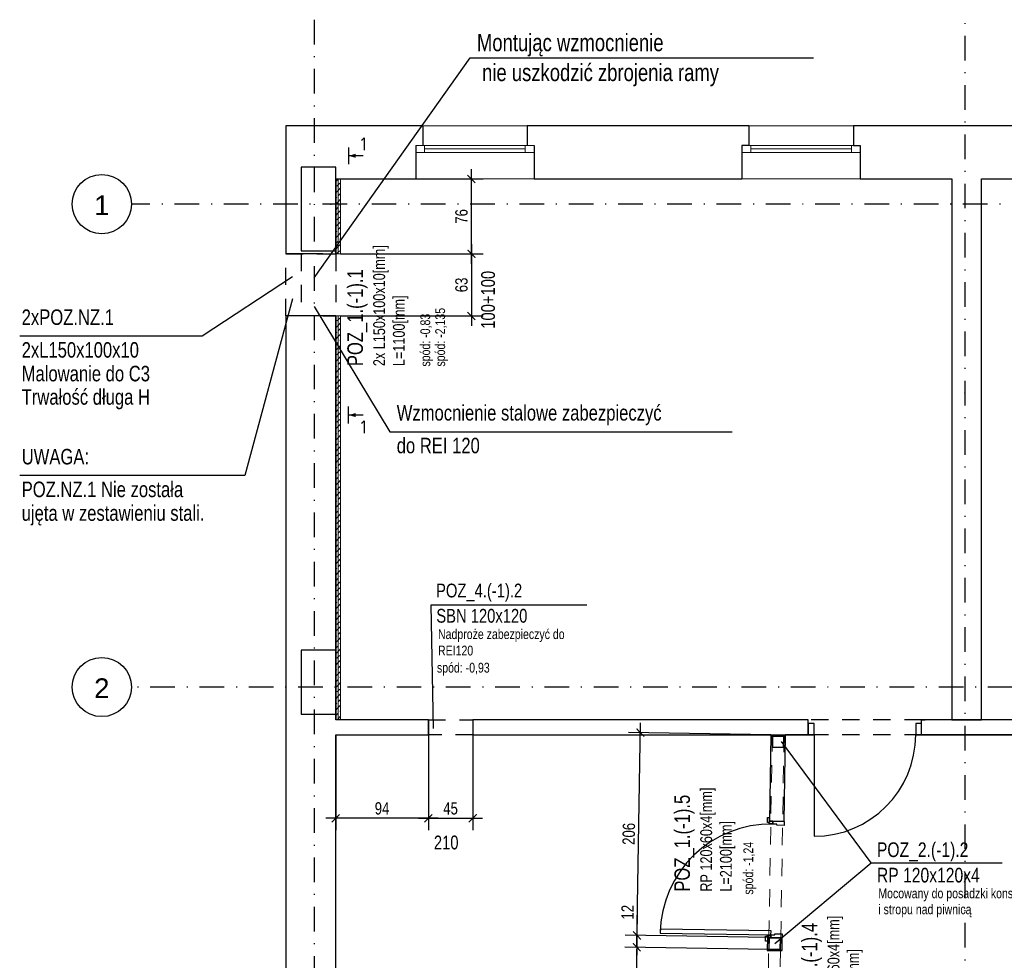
# Model space of a CAD drawing. Header units: metres. Extents: x 164 to 6782, y -994 to 2025.
# Tile 2 of 10: x 751 to 1750, y 24 to 978. Entities that reach past the tile are written whole.
import ezdxf
from ezdxf.enums import TextEntityAlignment as Align

# ---------------------------------------------------------------- set-up
doc = ezdxf.new("R2010")
doc.units = ezdxf.units.M
doc.header["$LTSCALE"] = 50
doc.header["$MEASUREMENT"] = 0
for name, pattern in [('DASHDOTX2', [1, 0.5, -0.25, 0, -0.25]), ('DO', [1, 0.5, -0.24, 0.02, -0.24]), ('DP', [0.63, 0.35, -0.28])]:
    doc.linetypes.add(name, pattern=pattern)
for name, color, linetype in [('A_osie', 5, 'Continuous'), ('BS_odn', 1, 'Continuous'), ('BS_txs', 2, 'Continuous'), ('BZ_odn', 1, 'Continuous'), ('BZ_osd', 1, 'DO'), ('BZ_txc', 1, 'Continuous'), ('BZ_txg', 3, 'Continuous'), ('BZ_txs', 2, 'Continuous'), ('BZ_wym', 1, 'Continuous'), ('k3_istn slupy', 253, 'Continuous'), ('K3_konstrukcja do wykonania', 2, 'Continuous'), ('k3_okna', 1, 'Continuous'), ('K3_projektowane nadproza', 150, 'DP'), ('k3_sciany istn', 1, 'DP'), ('k3_łacznik', 85, 'Continuous')]:
    doc.layers.add(name, color=color, linetype=linetype)
doc.styles.add('BIKTC', font='bikromsw.shx', dxfattribs={"width": 0.8})
doc.styles.add('BIKTS', font='bikromsw.shx', dxfattribs={"width": 0.8})
doc.styles.add('BIKWYM', font='bikromsw.shx', dxfattribs={"width": 0.8})
doc.styles.add('GENERATED_STYLE_2', font='arial.ttf')
doc.styles.add('ROMANC', font='ROMANC.SHX', dxfattribs={"width": 0.9})
doc.dimstyles.new('BS_BGR_50', dxfattribs={"dimscale": 0.5, "dimtxt": 25, "dimasz": 1.666666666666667, "dimexe": 0, "dimexo": 0, "dimgap": 0, "dimtad": 0, "dimdec": 1, "dimrnd": 0.5, "dimzin": 9, "dimdsep": 46, "dimtxsty": 'BIKWYM', "dimblk": 'NONE', "dimcen": 0, "dimse1": 1, "dimse2": 1, "dimclrd": 256, "dimclre": 256, "dimclrt": 7, "dimadec": 0, "dimazin": 0, "dimtfac": 0.03333333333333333, "dimtdec": 1, "dimtmove": 0, "dimatfit": 3, "dimldrblk": 'NONE', "dimfxl": 1, "dimtvp": 0.8, "dimtolj": 1, "dimarcsym": 0})
doc.dimstyles.new('BZ_BGR_50', dxfattribs={"dimscale": 0.5, "dimtxt": 25, "dimasz": 1.666666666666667, "dimexe": 0, "dimexo": 0, "dimgap": 0, "dimtad": 0, "dimdec": 1, "dimrnd": 0.5, "dimzin": 9, "dimdsep": 46, "dimtxsty": 'BIKWYM', "dimblk": 'NONE', "dimcen": 0, "dimse1": 1, "dimse2": 1, "dimclrd": 256, "dimclre": 256, "dimclrt": 7, "dimadec": 0, "dimazin": 0, "dimtfac": 0.03333333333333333, "dimtdec": 1, "dimtmove": 0, "dimatfit": 3, "dimldrblk": 'NONE', "dimfxl": 1, "dimtvp": 0.8, "dimtolj": 1, "dimarcsym": 0})
doc.dimstyles.new('BZ_KP_50', dxfattribs={"dimscale": 0.5, "dimtxt": 25, "dimasz": 16, "dimexe": 24, "dimexo": 0, "dimgap": 0, "dimtad": 0, "dimdec": 1, "dimrnd": 0.5, "dimzin": 9, "dimdsep": 46, "dimtxsty": 'BIKWYM', "dimblk": 'ARCHTICK', "dimblk1": 'ARCHTICK', "dimblk2": 'WYM-KP', "dimcen": 0, "dimdle": 20, "dimclrd": 256, "dimclre": 256, "dimclrt": 7, "dimadec": 0, "dimazin": 0, "dimtfac": 0.03333333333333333, "dimtdec": 1, "dimtmove": 0, "dimatfit": 3, "dimfxl": 1, "dimtvp": 0.8, "dimtfillclr": 256, "dimtolj": 1, "dimarcsym": 0})
pattern_1 = [(44.99999999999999, (-15383.24555430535, -4509.516171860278), (-5.702462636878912, 5.702462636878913), []), (44.99999999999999, (-15377.54305430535, -4509.516171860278), (-5.702462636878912, 5.702462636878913), [4.0323, -2.016099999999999])]

# ---------------------------------------------------------------- blocks, each defined once
blk = doc.blocks.new('_ArchTick')
at = {"color": 0, "linetype": 'ByBlock', "const_width": 0.15}
blk.add_lwpolyline([(-0.5, -0.5), (0.5, 0.5)], dxfattribs=at)
blk = doc.blocks.new('*D264')
at = {"layer": 'BZ_wym', "lineweight": -2}
for p, q in [((1209.159395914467, 730.7321691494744), (1209.159395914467, 826.7321691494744)), ((1076.475535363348, 816.7321691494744), (1221.159395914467, 816.7321691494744)), ((1076.475535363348, 740.7321691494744), (1221.159395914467, 740.7321691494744))]:
    blk.add_line(p, q, dxfattribs=at)
at = {"layer": 'DEFPOINTS', "color": 0}
for p in [(1076.475535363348, 816.7321691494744), (1209.159395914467, 816.7321691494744), (1076.475535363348, 740.7321691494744)]:
    blk.add_point(p, dxfattribs=at)
at = {"layer": 'BZ_wym', "lineweight": -2, "xscale": 8, "yscale": 8, "zscale": 8}
for p, rotation in [((1209.159395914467, 816.7321691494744), 90), ((1209.159395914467, 740.7321691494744), 270)]:
    blk.add_blockref('_ArchTick', p, dxfattribs=dict(at, rotation=rotation))
at = {"layer": 'BZ_wym', "color": 7, "insert": (1199.159395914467, 778.7321691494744), "char_height": 12.5, "attachment_point": 5, "rotation": 90, "style": 'BIKWYM'}
blk.add_mtext('\\A1;76', dxfattribs=at)
blk = doc.blocks.new('WYM-KP')
blk.add_hatch(color=256).paths.add_polyline_path([(-2.999999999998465, 1.534772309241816e-12, 1), (3.000000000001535, 1.534772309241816e-12, 1)])
blk.add_circle((1.534661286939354e-12, 1.534772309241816e-12), 3)
blk = doc.blocks.new('*D265')
at = {"layer": 'BZ_wym', "lineweight": -2}
for p, q in [((1209.159395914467, 750.7321691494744), (1209.159395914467, 667.7321691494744)), ((1076.475535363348, 740.7321691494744), (1221.159395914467, 740.7321691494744)), ((1076.475535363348, 677.7321691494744), (1221.159395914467, 677.7321691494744))]:
    blk.add_line(p, q, dxfattribs=at)
at = {"layer": 'DEFPOINTS', "color": 0}
for p in [(1076.475535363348, 740.7321691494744), (1076.475535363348, 677.7321691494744), (1209.159395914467, 677.7321691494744)]:
    blk.add_point(p, dxfattribs=at)
at = {"layer": 'BZ_wym', "lineweight": -2, "xscale": 8, "yscale": 8, "zscale": 8}
for p, rotation in [((1209.159395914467, 740.7321691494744), 90), ((1209.159395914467, 677.7321691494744), 270)]:
    blk.add_blockref('_ArchTick', p, dxfattribs=dict(at, rotation=rotation))
at = {"layer": 'BZ_wym', "color": 7, "insert": (1199.159395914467, 709.2321691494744), "char_height": 12.5, "attachment_point": 5, "rotation": 90, "style": 'BIKWYM'}
blk.add_mtext('\\A1;63', dxfattribs=at)
blk = doc.blocks.new('fsfsdfs')
at = {"layer": 'k3_istn slupy'}
for points in [[(1433.161119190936, 768.4151333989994), (1433.161119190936, 683.4151333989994), (1468.161119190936, 683.4151333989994), (1468.161119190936, 768.4151333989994), (1433.161119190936, 768.4151333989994)], [(1433.161119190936, 278.4151333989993), (1433.161119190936, 213.4151333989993), (1468.161119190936, 213.4151333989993), (1468.161119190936, 278.4151333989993), (1433.161119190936, 278.4151333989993)]]:
    blk.add_lwpolyline(points, dxfattribs=at)
blk = doc.blocks.new('_None')
blk = doc.blocks.new('*D351')
at = {"layer": 'BZ_wym', "lineweight": -2}
for p, q in [((1377.184955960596, 47.2587584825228), (1375.454168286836, -57.2829071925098)), ((1510.867923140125, 35.04413817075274), (1365.021063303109, 37.45877300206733)), ((1507.972496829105, -49.47550498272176), (1363.621349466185, -47.08563310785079))]:
    blk.add_line(p, q, dxfattribs=at)
at = {"layer": 'DEFPOINTS', "color": 0}
for p in [(1510.867923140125, 35.04413817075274), (1375.619705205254, -47.28427740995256), (1507.972496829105, -49.47550498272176)]:
    blk.add_point(p, dxfattribs=at)
at = {"layer": 'BZ_wym', "lineweight": -2, "xscale": 8, "yscale": 8, "zscale": 8}
for p, rotation in [((1377.019419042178, 37.26012869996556), 89.05150000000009), ((1375.619705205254, -47.28427740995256), 269.0515000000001)]:
    blk.add_blockref('_ArchTick', p, dxfattribs=dict(at, rotation=rotation))
at = {"layer": 'BZ_wym', "color": 7, "insert": (1366.320932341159, -4.846537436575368), "char_height": 12.5, "attachment_point": 5, "rotation": 89.05150000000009, "style": 'BIKWYM'}
blk.add_mtext('\\A1;85', dxfattribs=at)
blk = doc.blocks.new('*D352')
at = {"layer": 'BZ_wym', "lineweight": -2}
for p, q in [((1377.21806334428, 49.25848443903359), (1377.594856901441, 72.01727032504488)), ((1511.066571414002, 47.0424938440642), (1365.219707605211, 49.45712874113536)), ((1377.019419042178, 37.26012869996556), (1377.21806334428, 49.25848443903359)), ((1510.867923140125, 35.04413817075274), (1365.021063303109, 37.45877300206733)), ((1377.019419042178, 37.26012869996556), (1376.886989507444, 29.26122487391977))]:
    blk.add_line(p, q, dxfattribs=at)
at = {"layer": 'DEFPOINTS', "color": 0}
for p in [(1377.21806334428, 49.25848443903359), (1511.066571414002, 47.0424938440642), (1510.867923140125, 35.04413817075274)]:
    blk.add_point(p, dxfattribs=at)
at = {"layer": 'BZ_wym', "lineweight": -2, "xscale": 8, "yscale": 8, "zscale": 8}
for p, rotation in [((1377.21806334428, 49.25848443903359), 269.0515000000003), ((1377.019419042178, 37.26012869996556), 89.05150000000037)]:
    blk.add_blockref('_ArchTick', p, dxfattribs=dict(at, rotation=rotation))
at = {"layer": 'BZ_wym', "color": 7, "insert": (1367.606474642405, 72.801770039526), "char_height": 12.5, "attachment_point": 5, "rotation": 89.05150000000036, "style": 'BIKWYM'}
blk.add_mtext('\\A1;12', dxfattribs=at)
blk = doc.blocks.new('*D353')
at = {"layer": 'BZ_wym', "lineweight": -2}
for p, q in [((1377.052526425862, 39.25985465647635), (1380.790234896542, 265.0219601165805)), ((1512.973479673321, 252.8321691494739), (1368.626342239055, 255.221974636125)), ((1511.066571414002, 47.0424938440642), (1365.219707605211, 49.45712874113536))]:
    blk.add_line(p, q, dxfattribs=at)
at = {"layer": 'DEFPOINTS', "color": 0}
for p in [(1380.624697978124, 255.0233303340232), (1512.973479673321, 252.8321691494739), (1511.066571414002, 47.0424938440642)]:
    blk.add_point(p, dxfattribs=at)
at = {"layer": 'BZ_wym', "lineweight": -2, "xscale": 8, "yscale": 8, "zscale": 8}
for p, rotation in [((1380.624697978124, 255.0233303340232), 89.05150000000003), ((1377.21806334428, 49.25848443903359), 269.0515)]:
    blk.add_blockref('_ArchTick', p, dxfattribs=dict(at, rotation=rotation))
at = {"layer": 'BZ_wym', "color": 7, "insert": (1368.922750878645, 152.3064443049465), "char_height": 12.5, "attachment_point": 5, "rotation": 89.05150000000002, "style": 'BIKWYM'}
blk.add_mtext('\\A1;206', dxfattribs=at)
blk = doc.blocks.new('*D359')
at = {"layer": 'BZ_wym', "lineweight": -2}
for p, q in [((1071.475535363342, 252.8321691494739), (1071.475535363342, 156.1005553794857)), ((1165.546438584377, 252.832169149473), (1165.546438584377, 156.1005553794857)), ((1175.546438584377, 168.1005553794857), (1061.475535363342, 168.1005553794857))]:
    blk.add_line(p, q, dxfattribs=at)
at = {"layer": 'DEFPOINTS', "color": 0}
for p in [(1071.475535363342, 252.8321691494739), (1165.546438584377, 252.832169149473), (1071.475535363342, 168.1005553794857)]:
    blk.add_point(p, dxfattribs=at)
at = {"layer": 'BZ_wym', "lineweight": -2, "xscale": 8, "yscale": 8, "zscale": 8, "rotation": 180}
blk.add_blockref('_ArchTick', (1071.475535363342, 168.1005553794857), dxfattribs=at)
at = {"layer": 'BZ_wym', "lineweight": -2, "xscale": 8, "yscale": 8, "zscale": 8}
blk.add_blockref('_ArchTick', (1165.546438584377, 168.1005553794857), dxfattribs=at)
at = {"layer": 'BZ_wym', "color": 7, "insert": (1118.510986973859, 178.1005553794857), "char_height": 12.5, "attachment_point": 5, "style": 'BIKWYM'}
blk.add_mtext('\\A1;94', dxfattribs=at)
blk = doc.blocks.new('*D360')
at = {"layer": 'BZ_wym', "lineweight": -2}
for p, q in [((1165.546438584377, 252.832169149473), (1165.546438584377, 156.1005553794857)), ((1210.546438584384, 252.832169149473), (1210.546438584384, 156.1005553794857)), ((1155.546438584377, 168.1005553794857), (1220.546438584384, 168.1005553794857))]:
    blk.add_line(p, q, dxfattribs=at)
at = {"layer": 'DEFPOINTS', "color": 0}
for p in [(1165.546438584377, 252.832169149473), (1210.546438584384, 252.832169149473), (1210.546438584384, 168.1005553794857)]:
    blk.add_point(p, dxfattribs=at)
at = {"layer": 'BZ_wym', "lineweight": -2, "xscale": 8, "yscale": 8, "zscale": 8, "rotation": 180}
blk.add_blockref('_ArchTick', (1165.546438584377, 168.1005553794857), dxfattribs=at)
at = {"layer": 'BZ_wym', "lineweight": -2, "xscale": 8, "yscale": 8, "zscale": 8}
blk.add_blockref('_ArchTick', (1210.546438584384, 168.1005553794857), dxfattribs=at)
at = {"layer": 'BZ_wym', "color": 7, "insert": (1188.046438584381, 178.1005553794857), "char_height": 12.5, "attachment_point": 5, "style": 'BIKWYM'}
blk.add_mtext('\\A1;45', dxfattribs=at)
blk = doc.blocks.new('ST2')
blk.add_line((13.77146585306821, 0), (0, 0))
blk.add_solid([(6.841191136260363, -1.948530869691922), (6.841191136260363, 1.948530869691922), (0, 0)])
blk = doc.blocks.new('eprzv')
blk.add_line((47.91742676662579, 0), (-47.91742676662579, 0))
at = {"xscale": 6, "yscale": 6, "zscale": 6, "rotation": 270}
blk.add_blockref('ST2', (0, 0), dxfattribs=at)
at = {"style": 'ROMANC'}
blk.add_attdef('PRZ', text='', height=70, rotation=270, dxfattribs=at).set_placement((32.1331250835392, -85.98709897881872), align=Align.CENTER)
blk = doc.blocks.new('łącznik')
at = {"layer": 'K3_projektowane nadproza', "linetype": 'DP'}
blk.add_lwpolyline([(2045.120535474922, 1156.000985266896), (2070.120555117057, 1156.000985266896), (2070.120555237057, 1028.000991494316), (2045.120535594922, 1028.000991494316)], close=True, dxfattribs=at)
at = {"layer": 'k3_łacznik'}
for p, q in [((2045.120535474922, 1156.000985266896), (2070.120555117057, 1156.000985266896)), ((2045.120535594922, 1028.000991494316, -1349.80106342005), (2070.120555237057, 1028.000991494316, -1349.80106342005))]:
    blk.add_line(p, q, dxfattribs=at)
for points in [[(2045.120555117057, 1811.500985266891), (2045.120555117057, 1776.000985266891), (1741.620555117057, 1776.000985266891), (1741.620555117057, 1171.000985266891), (2045.120555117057, 1171.000985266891), (2045.120555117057, 1156.000985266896)], [(2070.120555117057, 1156.000985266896), (2070.120555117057, 1324.000985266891), (2045.120555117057, 1324.000985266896), (2045.120555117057, 1266.000985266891), (1766.620555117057, 1266.000985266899), (1766.620555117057, 1496.000985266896), (2045.120555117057, 1496.000985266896), (2045.120555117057, 1462.000985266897), (2070.120555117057, 1462.000985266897), (2070.12055511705, 1555.000985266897), (2045.120555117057, 1555.000985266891), (2045.120555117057, 1521.000985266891), (1766.620555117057, 1521.000985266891), (1766.620555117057, 1751.000985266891), (2045.120555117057, 1751.000985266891), (2045.120555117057, 1693.000985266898), (2070.12055511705, 1693.000985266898), (2070.12055511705, 1811.500985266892), (2045.120555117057, 1811.500985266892)], [(2045.120555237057, 1028.000991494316), (2045.120555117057, 918.5009852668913), (2070.120555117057, 918.5009852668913), (2070.120555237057, 1028.000991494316)]]:
    blk.add_lwpolyline(points, dxfattribs=at)
blk.add_lwpolyline([(1766.620555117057, 1241.000985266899), (2045.120555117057, 1241.000985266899), (2045.120555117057, 1196.000985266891), (1766.620555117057, 1196.000985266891)], close=True, dxfattribs=at)

msp = doc.modelspace()

# ---------------------------------------------------------------- hatches: boundary and pattern name
at = {"layer": 'k3_sciany istn', "linetype": 'Continuous', "lineweight": 13}
h = msp.add_hatch(dxfattribs=at)
h.set_pattern_fill('FP_65', color=1, scale=100, style=0, pattern_type=2)
h.set_pattern_definition(pattern_1)
h.paths.add_polyline_path([(1071.475535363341, 816.7321691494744), (1071.475535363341, 740.7321691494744), (1073.975535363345, 740.7321691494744), (1073.975535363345, 816.7321691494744)])
h = msp.add_hatch(dxfattribs=at)
h.set_pattern_fill('FP_65', color=1, scale=100, style=0, pattern_type=2)
h.set_pattern_definition(pattern_1)
h.paths.add_polyline_path([(1076.475535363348, 740.7321691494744), (1076.475535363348, 816.7321691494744), (1073.975535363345, 816.7321691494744), (1073.975535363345, 740.7321691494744)])
h = msp.add_hatch(dxfattribs=at)
h.set_pattern_fill('FP_65', color=1, scale=100, style=0, pattern_type=2)
h.set_pattern_definition(pattern_1)
h.paths.add_polyline_path([(1071.475535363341, 677.7321691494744), (1071.475535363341, 267.8321691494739), (1073.975535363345, 267.8321691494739), (1073.975535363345, 677.7321691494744)])
h = msp.add_hatch(dxfattribs=at)
h.set_pattern_fill('FP_65', color=1, scale=100, style=0, pattern_type=2)
h.set_pattern_definition(pattern_1)
h.paths.add_polyline_path([(1076.475535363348, 267.8321691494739), (1076.475535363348, 677.7321691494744), (1073.975535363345, 677.7321691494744), (1073.975535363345, 267.8321691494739)])

# ---------------------------------------------------------------- linework, layer by layer
at = {"layer": 'A_osie', "color": 18, "linetype": 'DASHDOTX2', "lineweight": 5}
msp.add_point((1709.725535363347, 599.4323450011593), dxfattribs=at)
msp.add_point((1709.725535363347, 599.4323450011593), dxfattribs=at)
at = {"layer": 'BZ_odn'}
msp.add_line((1614.664140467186, 123.0734201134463), (1523.822863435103, 245.9657441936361), dxfattribs=at)
for points in [[(1027.539206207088, 717.3977203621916), (936.0284183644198, 657.3464366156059), (750.8341378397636, 657.3464366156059)], [(1027.539206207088, 695.1288457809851), (979.3268473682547, 515.836727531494), (750.8341378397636, 515.836727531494)], [(1049.725535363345, 687.4125139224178), (1126.24727128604, 560.334178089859), (1473.790467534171, 560.334178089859)]]:
    msp.add_lwpolyline(points, dxfattribs=at)
at = {"layer": 'BZ_osd'}
for p, q in [((1709.725535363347, 1861.9619175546), (1709.725535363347, -848.8282428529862)), ((1049.725535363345, 978.3227377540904), (1049.725535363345, -848.8282428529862)), ((5932.977270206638, 791.2321691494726), (864.168072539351, 791.2321691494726)), ((5908.344485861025, 301.2321691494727), (864.168072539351, 301.2321691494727))]:
    msp.add_line(p, q, dxfattribs=at)
at = {"layer": 'BZ_osd', "color": 7, "linetype": 'Continuous'}
for centre in [(834.1680725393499, 791.2321691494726), (834.1680725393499, 301.2321691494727)]:
    msp.add_circle(centre, 30, dxfattribs=at)
at = {"layer": 'BZ_txs'}
msp.add_line((1513.471360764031, 252.8321691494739), (1527.475466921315, 252.8321691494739), dxfattribs=at)
at = {"layer": 'K3_konstrukcja do wykonania', "linetype": 'DP', "lineweight": 13}
for points in [[(1514.468620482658, 252.8321691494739), (1526.474918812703, 252.8073409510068), (1523.064927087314, 46.84384557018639), (1511.066571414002, 47.0424938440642), (1514.468620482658, 252.8321691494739)], [(1510.867923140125, 35.04413817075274), (1522.866278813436, 34.84548989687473), (1521.470646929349, -49.45067394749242), (1509.47229128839, -49.50033601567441), (1510.867923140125, 35.04413817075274)]]:
    msp.add_lwpolyline(points, dxfattribs=at)
at = {"layer": 'K3_konstrukcja do wykonania', "linetype": 'Continuous', "lineweight": 13}
for points in [[(1514.454669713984, 251.8157521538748), (1514.256021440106, 239.8173964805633), (1526.254377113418, 239.6187482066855), (1526.453025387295, 251.617103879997)], [(1515.044655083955, 251.2059019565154), (1514.865871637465, 240.4073818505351), (1525.664391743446, 240.2285984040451), (1525.843175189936, 251.0271185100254)], [(1511.066571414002, 47.0424938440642), (1510.867923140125, 35.04413817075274), (1522.866278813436, 34.84548989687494), (1523.064927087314, 46.84384557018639)], [(1511.656556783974, 46.43264364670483), (1511.477773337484, 35.63412354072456), (1522.276293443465, 35.45534009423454), (1522.455076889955, 46.2538602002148)]]:
    msp.add_lwpolyline(points, close=True, dxfattribs=at)
at = {"layer": 'k3_okna', "linetype": 'Continuous', "lineweight": 5}
for p, q in [((1159.725535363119, 870.7321691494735), (1265.725535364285, 870.7321691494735)), ((1483.725535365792, 870.7321691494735), (1603.725535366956, 870.7321691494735)), ((1159.725535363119, 850.7321691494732), (1152.725535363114, 850.7321691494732)), ((1152.725535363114, 850.7321691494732), (1272.725535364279, 850.7321691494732)), ((1152.725535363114, 850.7321691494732), (1152.725535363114, 843.7321691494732)), ((1161.725535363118, 850.7321691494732), (1161.725535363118, 843.7321691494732)), ((1263.725535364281, 850.7321691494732), (1263.725535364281, 843.7321691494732)), ((1265.725535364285, 850.7321691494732), (1272.725535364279, 850.7321691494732)), ((1272.725535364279, 850.7321691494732), (1272.725535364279, 843.7321691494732)), ((1483.725535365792, 850.7321691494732), (1603.725535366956, 850.7321691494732)), ((1483.725535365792, 850.7321691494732), (1483.725535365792, 843.7321691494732)), ((1492.725535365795, 850.7321691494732), (1492.725535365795, 843.7321691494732)), ((1594.725535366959, 850.7321691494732), (1594.725535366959, 843.7321691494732)), ((1603.725535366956, 850.7321691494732), (1603.725535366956, 843.7321691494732)), ((1152.725535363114, 843.7321691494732), (1272.725535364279, 843.7321691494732)), ((1161.725535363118, 847.2321691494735), (1263.725535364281, 847.2321691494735)), ((1483.725535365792, 843.7321691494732), (1603.725535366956, 843.7321691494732)), ((1492.725535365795, 847.2321691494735), (1594.725535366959, 847.2321691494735)), ((1152.725535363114, 816.7321691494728), (1272.725535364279, 816.7321691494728)), ((1483.725535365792, 816.7321691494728), (1603.725535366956, 816.7321691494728))]:
    msp.add_line(p, q, dxfattribs=at)
at = {"layer": 'K3_projektowane nadproza', "linetype": 'DP'}
for points in [[(1021.005535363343, 740.7321691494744), (1071.475535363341, 740.7321691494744), (1071.475535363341, 677.7321691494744), (1021.005535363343, 677.7321691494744)], [(1165.546438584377, 267.8321691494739), (1210.546438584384, 267.8321691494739), (1210.546438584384, 252.832169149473), (1165.546438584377, 252.832169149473)]]:
    msp.add_lwpolyline(points, close=True, dxfattribs=at)
msp.add_lwpolyline([(1036.475535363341, 740.7321691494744), (1036.475535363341, 677.7321691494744)], dxfattribs=at)
at = {"layer": 'k3_sciany istn', "linetype": 'Continuous'}
for p, q in [((1159.725535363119, 870.7321691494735), (1159.725535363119, 850.7321691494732)), ((1265.725535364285, 870.7321691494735), (1265.725535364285, 850.7321691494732)), ((1490.725535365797, 870.7321691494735), (1490.725535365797, 850.7321691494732)), ((1596.725535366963, 870.7321691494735), (1596.725535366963, 850.7321691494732)), ((1152.725535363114, 850.7321691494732), (1152.725535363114, 816.7321691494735)), ((1272.725535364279, 850.7321691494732), (1272.725535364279, 816.7321691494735)), ((1490.725535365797, 850.7321691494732), (1483.725535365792, 850.7321691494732)), ((1483.725535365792, 850.7321691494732), (1483.725535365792, 816.7321691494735)), ((1596.725535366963, 850.7321691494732), (1603.725535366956, 850.7321691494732)), ((1603.725535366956, 850.7321691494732), (1603.725535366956, 816.7321691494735)), ((1058.475535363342, 740.7321691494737), (1021.005535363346, 740.7321691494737)), ((1058.475535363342, 740.7321691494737), (1071.475535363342, 740.7321691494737)), ((1058.475535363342, 677.7321691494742), (1021.005535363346, 677.7321691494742)), ((1058.475535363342, 677.7321691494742), (1071.475535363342, 677.7321691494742)), ((1165.546438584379, 267.8321691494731), (1165.546438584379, 252.8321691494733)), ((1210.546438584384, 267.8321691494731), (1210.546438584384, 252.8321691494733)), ((1550.975535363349, 267.8321691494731), (1547.275535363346, 267.8321691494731)), ((1550.975535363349, 267.8321691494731), (1547.275535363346, 267.8321691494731)), ((1550.975535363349, 264.3321691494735), (1550.975535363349, 267.8321691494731)), ((1550.975535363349, 264.3321691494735), (1550.975535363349, 267.8321691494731)), ((1550.975535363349, 252.8321691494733), (1550.975535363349, 264.3321691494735)), ((1556.975535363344, 264.3321691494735), (1550.975535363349, 264.3321691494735)), ((1550.975535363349, 264.3321691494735), (1550.975535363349, 252.8321691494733)), ((1550.975535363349, 252.8321691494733), (1550.975535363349, 264.3321691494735)), ((1556.975535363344, 252.8321691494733), (1556.975535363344, 264.3321691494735)), ((1665.975535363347, 264.3321691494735), (1659.975535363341, 264.3321691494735)), ((1659.975535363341, 264.3321691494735), (1659.975535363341, 252.8321691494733)), ((1665.975535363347, 267.8321691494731), (1669.675535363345, 267.8321691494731)), ((1665.975535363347, 264.3321691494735), (1665.975535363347, 267.8321691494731)), ((1665.975535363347, 264.3321691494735), (1665.975535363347, 267.8321691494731)), ((1665.975535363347, 267.8321691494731), (1669.675535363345, 267.8321691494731)), ((1665.975535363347, 252.8321691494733), (1665.975535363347, 264.3321691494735)), ((1665.975535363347, 252.8321691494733), (1665.975535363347, 264.3321691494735)), ((1665.975535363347, 252.8321691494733), (1665.975535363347, 264.3321691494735)), ((1071.475535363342, -49.47550498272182), (1071.475535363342, 252.8321691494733)), ((1556.975535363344, 252.8321672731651), (1527.975535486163, 252.8321672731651)), ((1550.975535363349, 252.8321691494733), (1546.275535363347, 252.8321691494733)), ((1550.975535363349, 252.8321691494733), (1546.275535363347, 252.8321691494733)), ((1550.975535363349, 252.8321691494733), (1556.975535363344, 252.8321691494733)), ((1556.975535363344, 252.8321691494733), (1556.975535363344, 149.8321691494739)), ((1659.975535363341, 252.8321691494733), (1665.975535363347, 252.8321691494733)), ((1998.975538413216, 252.8321672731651), (1659.975535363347, 252.8321672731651)), ((1665.975535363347, 252.8321691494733), (1670.675535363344, 252.8321691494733)), ((1665.975535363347, 252.8321691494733), (1670.675535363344, 252.8321691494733)), ((1509.599576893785, 163.8241686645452), (1509.682347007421, 168.8234835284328)), ((1511.49931654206, 163.7927160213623), (1509.599576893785, 163.8241686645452)), ((1509.682347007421, 168.8234835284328), (1511.582086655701, 168.7920308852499)), ((1511.479451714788, 162.5928804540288), (1511.520836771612, 165.0925378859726)), ((1514.97897211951, 162.5349413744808), (1511.479451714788, 162.5928804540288)), ((1511.582086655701, 168.7920308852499), (1511.49931654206, 163.7927160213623)), ((1511.520836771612, 165.0925378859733), (1511.582086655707, 168.7920308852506)), ((1511.520836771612, 165.0925378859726), (1511.582086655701, 168.7920308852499)), ((1515.020357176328, 165.0345988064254), (1511.520836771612, 165.0925378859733)), ((1511.520836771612, 165.0925378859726), (1515.020357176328, 165.0345988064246)), ((1515.020357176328, 165.0345988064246), (1511.520836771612, 165.0925378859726)), ((1514.974005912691, 162.2349824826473), (1515.020357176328, 165.0345988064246)), ((1518.973457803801, 162.168766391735), (1514.974005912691, 162.2349824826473)), ((1515.020357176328, 165.0345988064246), (1514.97897211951, 162.5349413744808)), ((1526.518781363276, 164.8442275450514), (1515.020357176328, 165.0345988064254)), ((1515.020357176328, 165.0345988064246), (1526.51878136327, 164.8442275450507)), ((1526.51878136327, 164.8442275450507), (1515.020357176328, 165.0345988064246)), ((1518.953592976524, 160.9689308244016), (1518.973457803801, 162.168766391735)), ((1526.452565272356, 160.8447756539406), (1518.953592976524, 160.9689308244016)), ((1526.51878136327, 164.8442275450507), (1526.452565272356, 160.8447756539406)), ((1400.794951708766, 55.71050838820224), (1400.728735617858, 51.71105649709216)), ((1400.728735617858, 51.71105649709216), (1513.11333375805, 49.85038434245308)), ((1513.179549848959, 53.84983623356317), (1400.794951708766, 55.71050838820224)), ((1513.11333375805, 49.85038434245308), (1513.179549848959, 53.84983623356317)), ((1517.112785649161, 49.78416825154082), (1517.132650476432, 50.98400381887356)), ((1517.132650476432, 50.98400381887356), (1524.631622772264, 50.85984864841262)), ((1524.631622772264, 50.85984864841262), (1524.565406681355, 46.86039675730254)), ((1507.606472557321, 43.44066674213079), (1507.689242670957, 48.43998160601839)), ((1509.506212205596, 43.40921409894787), (1507.606472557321, 43.44066674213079)), ((1507.689242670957, 48.43998160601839), (1509.588982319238, 48.40852896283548)), ((1509.588982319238, 48.40852896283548), (1509.506212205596, 43.40921409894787)), ((1509.567462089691, 47.10870709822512), (1509.506212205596, 43.40921409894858)), ((1509.567462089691, 47.10870709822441), (1509.506212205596, 43.40921409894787)), ((1509.567462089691, 47.10870709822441), (1509.608847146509, 49.60836453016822)), ((1513.066982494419, 47.05076801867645), (1509.567462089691, 47.10870709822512)), ((1513.066982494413, 47.05076801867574), (1509.567462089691, 47.10870709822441)), ((1513.066982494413, 47.05076801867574), (1509.567462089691, 47.10870709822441)), ((1509.608847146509, 49.60836453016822), (1513.108367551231, 49.55042545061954)), ((1513.066982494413, 47.05076801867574), (1513.11333375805, 49.85038434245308)), ((1513.108367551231, 49.55042545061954), (1513.066982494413, 47.05076801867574)), ((1524.565406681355, 46.86039675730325), (1513.066982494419, 47.05076801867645)), ((1524.565406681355, 46.86039675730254), (1513.066982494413, 47.05076801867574)), ((1524.565406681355, 46.86039675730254), (1513.066982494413, 47.05076801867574)), ((1513.11333375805, 49.85038434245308), (1517.112785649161, 49.78416825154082))]:
    msp.add_line(p, q, dxfattribs=at)
at = {"layer": 'k3_sciany istn', "color": 1, "linetype": 'Continuous', "lineweight": 13}
for p, q in [((1073.975535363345, 740.7321691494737), (1073.975535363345, 816.7321691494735)), ((1073.975535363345, 816.7321691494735), (1073.975535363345, 740.7321691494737)), ((1073.975535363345, 267.8321691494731), (1073.975535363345, 677.7321691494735)), ((1073.975535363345, 677.7321691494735), (1073.975535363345, 267.8321691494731))]:
    msp.add_line(p, q, dxfattribs=at)
at = {"layer": 'k3_sciany istn', "linetype": 'DP'}
for p, q in [((1665.975535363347, 267.8321691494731), (1550.975535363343, 267.8321691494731)), ((1665.975535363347, 252.8321691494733), (1550.975535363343, 252.8321691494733))]:
    msp.add_line(p, q, dxfattribs=at)
at = {"layer": 'k3_sciany istn', "linetype": 'Continuous', "flags": 128}
for points in [[(1021.005535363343, 870.7321691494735), (1021.005535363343, 740.7321691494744)], [(1159.725535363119, 870.7321691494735), (1021.005535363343, 870.7321691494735)], [(1490.725535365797, 870.7321691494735), (1265.725535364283, 870.7321691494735)], [(1821.721623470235, 870.7321691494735), (1596.725535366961, 870.7321691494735)], [(1071.475535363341, 740.7321691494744), (1071.475535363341, 816.7321691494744)], [(1071.475535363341, 816.7321691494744), (1152.725535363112, 816.7321691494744)], [(1071.475535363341, 816.7321691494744), (1071.475535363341, 740.7321691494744)], [(1272.725535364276, 816.7321691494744), (1483.725535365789, 816.7321691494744)], [(1603.725535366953, 816.7321691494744), (1696.725535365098, 816.7321691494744)], [(1696.725535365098, 816.7321691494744), (1696.725535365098, 267.8321691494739)], [(1726.725535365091, 267.8321691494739), (1726.725535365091, 816.7321691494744)], [(1726.725535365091, 816.7321691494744), (1814.721623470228, 816.7321691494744)], [(1021.005535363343, 677.7321691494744), (1021.005535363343, -403.9095185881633)], [(1071.475535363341, 267.8321691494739), (1071.475535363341, 677.7321691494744)], [(1071.475535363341, 677.7321691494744), (1071.475535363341, 267.8321691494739)], [(1165.546438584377, 267.8321691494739), (1071.475535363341, 267.8321691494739)], [(1550.975536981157, 267.8321691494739), (1210.546438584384, 267.8321691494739)], [(2042.224662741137, 267.8321691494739), (1665.975534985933, 267.8321691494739)], [(1696.725535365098, 267.8321691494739), (1726.725535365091, 267.8321691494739)], [(1071.475535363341, 252.8321691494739), (1165.546438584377, 252.8321691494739)], [(1210.546438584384, 252.8321691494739), (1512.973479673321, 252.8321691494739)], [(1512.973479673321, 252.8321691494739), (1511.520836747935, 165.0925364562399)], [(1526.518781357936, 164.8442272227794), (1527.975535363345, 252.8321691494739)], [(1527.975535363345, 252.8321691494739), (1550.975536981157, 252.8321691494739)], [(1665.975534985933, 252.8321691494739), (1998.915914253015, 252.8321691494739)], [(1509.56746208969, 47.10870709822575), (1509.351574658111, 34.06910623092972)], [(1524.565406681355, 46.86039675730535), (1509.56746208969, 47.10870709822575)], [(1524.349519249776, 33.82079589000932), (1524.565406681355, 46.86039675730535)], [(1524.349519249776, 33.8207958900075), (1509.351574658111, 34.06910623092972)], [(1509.351574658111, 34.06910623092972), (1524.349519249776, 33.82079589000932)]]:
    msp.add_lwpolyline(points, dxfattribs=at)
at = {"layer": 'k3_sciany istn', "color": 1, "linetype": 'Continuous', "lineweight": 13, "flags": 128}
for points in [[(1076.475535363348, 740.7321691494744), (1076.475535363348, 816.7321691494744)], [(1073.975535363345, 740.7321691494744), (1071.475535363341, 740.7321691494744)], [(1076.475535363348, 740.7321691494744), (1073.975535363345, 740.7321691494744)], [(1073.975535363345, 677.7321691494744), (1071.475535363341, 677.7321691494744)], [(1076.475535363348, 677.7321691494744), (1073.975535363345, 677.7321691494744)], [(1076.475535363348, 267.8321691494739), (1076.475535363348, 677.7321691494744)]]:
    msp.add_lwpolyline(points, dxfattribs=at)
at = {"layer": 'k3_sciany istn', "linetype": 'Continuous'}
for centre, radius, start, end in [((1556.975535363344, 252.8321691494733), 102.9999999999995, 270, 0), ((1513.11333375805, 49.85038434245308), 112.4, 89.05148103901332, 179.0514810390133)]:
    msp.add_arc(centre, radius, start, end, dxfattribs=at)
msp.add_point((1066.678877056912, 791.2321691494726), dxfattribs=at)
msp.add_point((1066.678877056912, 791.2321691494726), dxfattribs=at)

# ---------------------------------------------------------------- block references
at = {"layer": 'BZ_txg', "color": 4, "xscale": 0.1785714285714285, "yscale": 0.1785714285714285, "zscale": 0.1785714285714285, "rotation": 90}
msp.add_blockref('eprzv', (1084.525097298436, 840.2385870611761), dxfattribs=at).add_auto_attribs({'PRZ': '1'})
at = {"layer": 'BZ_txg', "color": 4}
ref = msp.add_blockref('eprzv', (1084.525097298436, 577.1995180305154), dxfattribs=dict(at, xscale=-0.1785714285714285, yscale=0.1785714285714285, zscale=0.1785714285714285, rotation=90))
ref.add_attrib('PRZ', '1', dxfattribs={"layer": '0', "height": 12.5, "style": 'ROMANC'}).set_placement((1099.879936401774, 558.9614599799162), align=Align.CENTER)
at = {"layer": 'BZ_txs'}
msp.add_blockref('fsfsdfs', (-396.6855838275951, 60.31703575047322), dxfattribs=at)
at = {"layer": 'k3_łacznik'}
msp.add_blockref('łącznik', (0, 0), dxfattribs=at)

# ---------------------------------------------------------------- texts
at = {"layer": 'BS_txs', "style": 'BIKTS', "width": 0.8}
for s, p in [('Montując wzmocnienie', (1214.805560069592, 946.3804628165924)), (' nie uszkodzić zbrojenia ramy', (1214.805560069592, 916.0246935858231))]:
    msp.add_text(s, height=17.5, dxfattribs=at).set_placement(p)
at = {"layer": 'BZ_osd', "color": 7, "linetype": 'Continuous', "style": 'GENERATED_STYLE_2'}
for tag, p in [('1', (834.1680725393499, 790.089097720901)), ('2', (834.1680725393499, 300.0890977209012))]:
    msp.add_attdef(tag, text='1', height=20, dxfattribs=at).set_placement(p, align=Align.MIDDLE_CENTER)
at = {"layer": 'BZ_txc', "style": 'BIKTC', "width": 0.8}
for s, p in [('spód: -0,83', (1167.3486465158, 626.4248451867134)), ('spód: -2,135', (1182.490424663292, 626.4248451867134)), ('spód: -1,24', (1495.120291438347, 90.66996459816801))]:
    msp.add_text(s, height=10, rotation=90, dxfattribs=at).set_placement(p)
for s, p in [('spód: -0,93', (1174.214550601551, 315.9202557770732)), ('Mocowany do posadzki konstrukcyjnej', (1622.064731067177, 86.93951026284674)), ('i stropu nad piwnicą', (1622.064731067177, 70.74903407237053))]:
    msp.add_text(s, height=10, dxfattribs=at).set_placement(p)
at = {"layer": 'BZ_txc', "insert": (1175.306956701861, 359.9575110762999), "char_height": 10, "width": 149.4888867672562, "attachment_point": 1, "style": 'BIKTC'}
msp.add_mtext('Nadproże zabezpieczyć do REI120', dxfattribs=at)
at = {"layer": 'BZ_txs', "style": 'BIKTS', "width": 0.8}
msp.add_text('100+100', height=14, rotation=90, dxfattribs=at).set_placement((1233.057996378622, 664.7745345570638))
for s, height, p in [('2xPOZ.NZ.1', 15.75, (752.8542512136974, 668.6392812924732)), ('2xL150x100x10 ', 15.75, (752.8542512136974, 635.4468422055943)), ('Malowanie do C3', 15.75, (752.8542512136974, 611.4248600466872)), ('Trwałość długa H', 15.75, (752.8542512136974, 587.7103534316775)), ('Wzmocnienie stalowe zabezpieczyć', 15.75, (1133.40121493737, 571.6270227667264)), ('do REI 120', 15.75, (1133.40121493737, 538.4345836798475)), ('UWAGA:', 15.75, (752.8542512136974, 527.1295722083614)), ('POZ.NZ.1 Nie została', 15.75, (752.8542512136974, 493.9371331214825)), ('ujęta w zestawieniu stali.', 15.75, (752.8542512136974, 469.9151509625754)), ('POZ_4.(-1).2', 14, (1173.304889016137, 392.1847790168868)), ('SBN 120x120', 14, (1173.558607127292, 366.568905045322)), ('210', 14, (1171.113778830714, 136.5706671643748)), ('POZ_2.(-1).2', 14.875, (1620.614140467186, 128.7945739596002)), ('RP 120x120x4', 14.875, (1620.614140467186, 102.9921701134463))]:
    msp.add_text(s, height=height, dxfattribs=at).set_placement(p)
at = {"layer": 'BZ_txs', "char_height": 15.75, "width": 244.3375143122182, "attachment_point": 1, "rotation": 90, "style": 'BIKTS'}
for s, insert in [('POZ_1.(-1).1^J{\\H0.7619x;2x L150x100x10[mm]^JL=1100[mm]}', (1083.317335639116, 626.8455440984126)), ('POZ_1.(-1).5^J{\\H0.7619x;RP 120x60x4[mm]^JL=2100[mm]}', (1415.134235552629, 93.6568525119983)), ('POZ_1.(-1).4^J{\\H0.7619x;RP 120x60x4[mm]^JL=1000[mm]}', (1544.313778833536, -36.37441160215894))]:
    msp.add_mtext(s, dxfattribs=dict(at, insert=insert))

# ---------------------------------------------------------------- dimensions: what is measured, and where the dimension line sits
at = {"layer": 'BZ_wym'}
for base, p1, p2, angle, picture, middle in [((1209.159395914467, 816.7321691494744), (1076.475535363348, 740.7321691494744), (1076.475535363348, 816.7321691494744), 90, '*D264', (1199.159395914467, 778.7321691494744)), ((1209.159395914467, 677.7321691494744), (1076.475535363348, 740.7321691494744), (1076.475535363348, 677.7321691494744), 90, '*D265', (1199.159395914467, 709.2321691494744)), ((1380.624697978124, 255.0233303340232), (1511.066571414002, 47.0424938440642), (1512.973479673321, 252.8321691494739), 89.0515, '*D353', (1368.922750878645, 152.3064443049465)), ((1377.21806334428, 49.25848443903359), (1510.867923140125, 35.04413817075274), (1511.066571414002, 47.0424938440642), 89.0515, '*D352', (1367.606474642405, 72.801770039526)), ((1375.619705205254, -47.28427740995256), (1510.867923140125, 35.04413817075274), (1507.972496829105, -49.47550498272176), 89.0515, '*D351', (1366.320932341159, -4.846537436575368))]:
    dim = msp.add_linear_dim(base=base, p1=p1, p2=p2, angle=angle, dimstyle='BZ_KP_50', override={"dimdec": 0, "dimrnd": 1, "dimatfit": 1}, dxfattribs=at)
    dim.commit()
    dim.dimension.update_dxf_attribs({"geometry": picture, "text_midpoint": middle})
for base, p2, picture, middle in [((1071.475535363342, 168.1005553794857), (1071.475535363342, 252.8321691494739), '*D359', (1118.510986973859, 178.1005553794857)), ((1210.546438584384, 168.1005553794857), (1210.546438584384, 252.832169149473), '*D360', (1188.046438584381, 178.1005553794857))]:
    dim = msp.add_linear_dim(base=base, p1=(1165.546438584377, 252.832169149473), p2=p2, dimstyle='BZ_KP_50', override={"dimdec": 0, "dimrnd": 1, "dimatfit": 1}, dxfattribs=at)
    dim.commit()
    dim.dimension.update_dxf_attribs({"geometry": picture, "text_midpoint": middle})

# ---------------------------------------------------------------- leaders
at = {"layer": 'BS_odn'}
msp.add_leader([(1049.725535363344, 716.5229487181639), (1207.805560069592, 939.6496935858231), (1556.164729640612, 939.6496935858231)], dimstyle='BS_BGR_50', dxfattribs=at)
at = {"layer": 'BZ_odn'}
for points in [[(1170.737161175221, 259.2919893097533), (1168.212450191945, 384.7711632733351), (1326.453289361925, 384.7711632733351)], [(1516.966425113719, 40.94399187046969), (1614.664140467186, 123.0734201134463), (1747.830807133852, 123.0734201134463)]]:
    msp.add_leader(points, dimstyle='BZ_BGR_50', dxfattribs=at)

doc.saveas('drawing.dxf')
